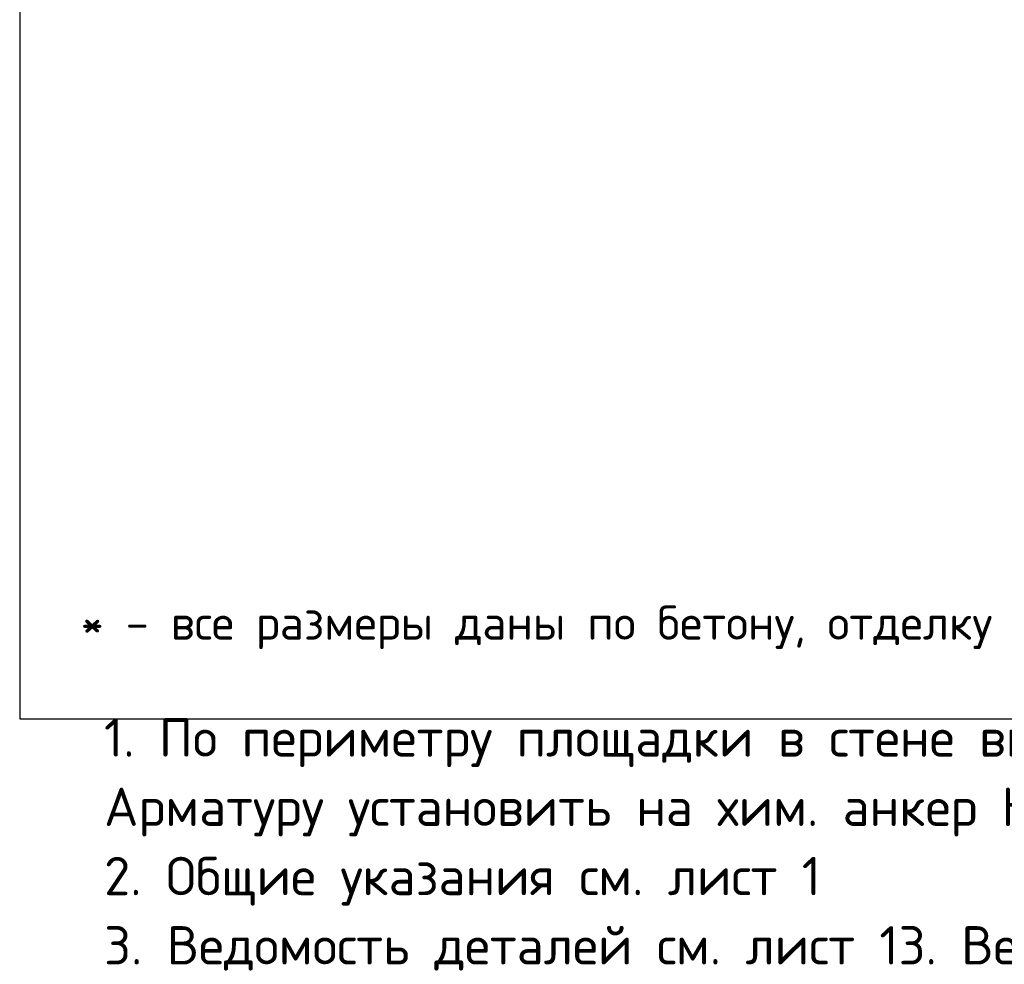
# Model space of a CAD drawing. Header units: millimetres. Extents: x 0 to 21005, y 0 to 14850.
# Tile 18 of 20: x 11192 to 14789, y 3451 to 6901. Entities that reach past the tile are written whole.
import ezdxf

# ---------------------------------------------------------------- set-up
doc = ezdxf.new("R2010")
doc.units = ezdxf.units.MM
doc.layers.add('Standard', color=7, linetype='Continuous', lineweight=25)
doc.styles.add('ISOCPEUR', font='txt')

msp = doc.modelspace()

# ---------------------------------------------------------------- linework, layer by layer
at = {"layer": 'Standard', "color": 7, "linetype": 'Continuous', "lineweight": 25, "transparency": 33554687}
msp.add_lwpolyline([(21005, 14600), (11191.8, 14600), (11191.8, 4346.9), (21005, 4346.9)], dxfattribs=at)

# ---------------------------------------------------------------- texts
at = {"layer": 'Standard', "color": 7, "linetype": 'Continuous', "lineweight": 25, "transparency": 33554687, "insert": (13682.6, 4761.5), "char_height": 125, "width": 4649.661, "attachment_point": 2, "style": 'ISOCPEUR'}
msp.add_mtext('\\A1;{\\fISOCPEUR|i0|b0;\\H125.000000;\\W1.000000;\\C7;* - все размеры даны по бетону, отделку см. альбом АР}\\P', dxfattribs=at)
at = {"layer": 'Standard', "color": 7, "linetype": 'Continuous', "lineweight": 13, "transparency": 33554687, "insert": (11500, 4349.3), "char_height": 140, "width": 6589.45, "attachment_point": 1, "line_spacing_factor": 1.084337}
msp.add_mtext('\\A1;{\\fISOCPEUR|i0|b0;\\H139.999998;\\W1.000000;\\C7;1. По периметру площадки в стене выполнить шпонку}\\P{\\fISOCPEUR|i0|b0;\\H139.999998;\\W1.000000;\\C7;Арматуру установить на хим. анкер Hilti HIT-HY 200-A (или аналог) }\\P{\\fISOCPEUR|i0|b0;\\H139.999998;\\W1.000000;\\C7;2. Общие указания см. лист 1}\\P{\\fISOCPEUR|i0|b0;\\H139.999998;\\W1.000000;\\C7;3. Ведомость деталей см. лист 13. Ведомость расхода стали см. лист 1.1}\\P{\\fISOCPEUR|i0|b0;\\H139.999998;\\W1.000000;\\C7;4. Сечение 1-1 см. лист 13, сечения а-а...б-б см. лист 6}\\P', dxfattribs=at)

doc.saveas('drawing.dxf')
